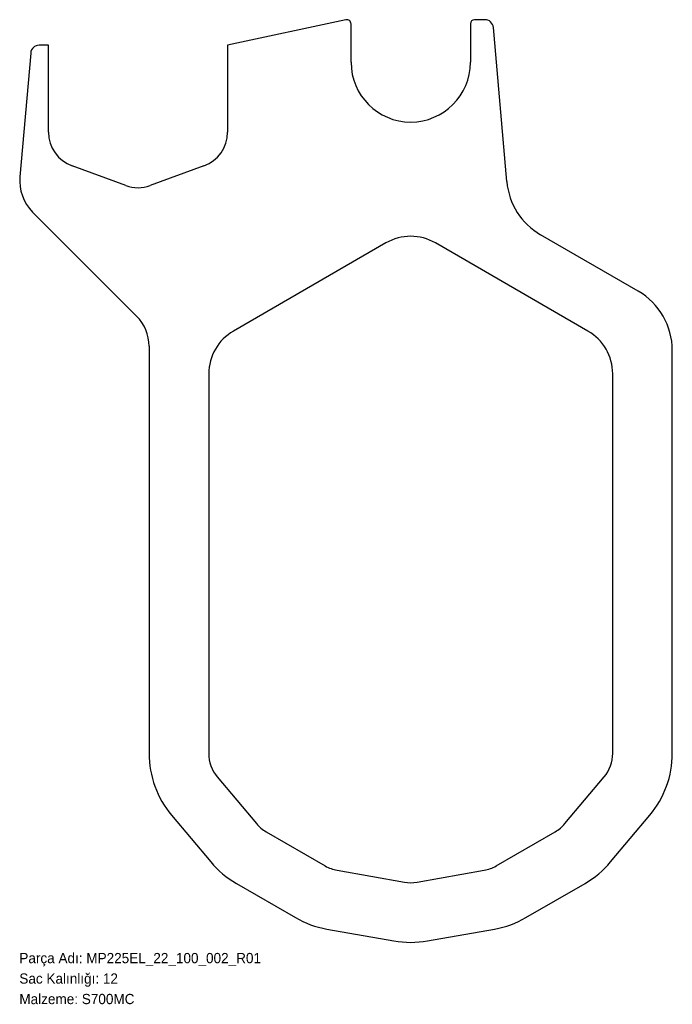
# Model space of a CAD drawing. Header units: millimetres. Extents: x 0 to 766, y -72 to 1082.
import ezdxf

# ---------------------------------------------------------------- set-up
doc = ezdxf.new("R2010")
doc.units = ezdxf.units.MM
doc.linetypes.add('SLD-Katı', pattern=[0])
doc.linetypes.add('SLD-Sürekli', pattern=[0])
doc.layers.add('METIN', color=96, linetype='SLD-Katı')
doc.styles.add('SLDTEXTSTYLE0', font='ARIAL.TTF', dxfattribs={"width": 0.948, "bigfont": 'bigfont'})
doc.styles.add('SLDTEXTSTYLE1', font='ARIAL.TTF', dxfattribs={"width": 0.948})

msp = doc.modelspace()

# ---------------------------------------------------------------- linework, layer by layer
at = {"color": 7, "linetype": 'SLD-Sürekli', "lineweight": 25}
for p, q in [((383.211484, 1082.288192), (244.262947, 1052.4)), ((389.262947, 1032.4), (389.262947, 1077.4)), ((529.262947, 1077.4), (529.262947, 1032.4)), ((546.262947, 1082.4), (534.262947, 1082.4)), ((572.042113, 892.479908), (556.224894, 1073.271557)), ((34.262947, 1052.4), (23.262947, 1052.4)), ((34.262947, 950.330125), (34.262947, 1052.4)), ((244.262947, 1052.4), (244.262947, 950.330125)), ((13.301, 1043.271557), (0.597876, 898.074186)), ((124.898101, 887.93291), (61.898101, 910.863035)), ((216.627793, 910.863035), (153.627793, 887.93291)), ((15.630447, 856.772535), (137.618286, 734.784696)), ((430.262947, 820.629473), (251.262947, 717.283775)), ((667.262947, 717.283775), (488.262947, 820.629473)), ((726.262947, 764.049147), (611.737689, 830.170335)), ((152.262947, 699.429357), (152.262947, 222.033086)), ((766.262947, 222.033086), (766.262947, 694.767115)), ((222.262947, 667.054302), (222.262947, 222.033086)), ((696.262947, 222.033086), (696.262947, 667.054302)), ((232.323036, 194.393219), (278.256383, 139.651987)), ((640.26951, 139.651987), (686.202858, 194.393219)), ((178.699925, 149.398086), (224.633272, 94.656854)), ((693.892621, 94.656854), (739.825969, 149.398086)), ((289.696294, 130.052762), (358.978326, 90.052762)), ((559.547567, 90.052762), (628.829599, 130.052762)), ((373.011455, 84.945121), (451.796075, 71.053267)), ((466.729818, 71.053267), (545.514439, 84.945121)), ((254.696294, 69.430984), (323.978326, 29.430984)), ((594.547567, 29.430984), (663.829599, 69.430984)), ((360.856082, 16.008578), (439.640703, 2.116724)), ((478.885191, 2.116724), (557.669811, 16.008578))]:
    msp.add_line(p, q, dxfattribs=at)
for centre, radius, start, end in [((384.262947, 1077.4), 5, 0, 102.139499), ((534.262947, 1077.4), 5, 90, 180), ((546.262947, 1072.4), 10, 5, 90), ((23.262947, 1042.4), 10, 90, 175), ((459.262947, 1032.4), 70, 180, 0), ((76.262947, 950.330125), 42, 180, 250), ((202.262947, 950.330125), 42, 290, 0), ((52.4, 893.542087), 52, 175, 225), ((651.737689, 899.452368), 80, 185, 240), ((139.262947, 927.4), 42, 250, 290), ((459.262947, 770.4), 58, 60, 120), ((686.262947, 694.767115), 80, 0, 60), ((102.262947, 699.429357), 50, 0, 45), ((280.262947, 667.054302), 58, 120, 180), ((638.262947, 667.054302), 58, 0, 60), ((265.262947, 222.033086), 113, 180, 220), ((265.262947, 222.033086), 43, 180, 220), ((653.262947, 222.033086), 43, 320, 0), ((653.262947, 222.033086), 113, 320, 0), ((311.196294, 167.291854), 43, 220, 240), ((607.329599, 167.291854), 43, 300, 320), ((311.196294, 167.291854), 113, 220, 240), ((607.329599, 167.291854), 113, 300, 320), ((380.478326, 127.291854), 43, 240, 260), ((538.047567, 127.291854), 43, 280, 300), ((459.262947, 113.4), 43, 260, 280), ((380.478326, 127.291854), 113, 240, 260), ((538.047567, 127.291854), 113, 280, 300), ((459.262947, 113.4), 113, 260, 280)]:
    msp.add_arc(centre, radius, start, end, dxfattribs=at)

# ---------------------------------------------------------------- texts
at = {"layer": 'METIN', "char_height": 12, "attachment_point": 1}
for s, insert, style in [('Parça Adı: MP225EL_22_100_002_R01', (0, -12.031187), 'SLDTEXTSTYLE0'), ('Sac Kalınlığı: 12', (0, -36.031187), 'SLDTEXTSTYLE0'), ('Malzeme: S700MC', (0, -60.031187), 'SLDTEXTSTYLE1')]:
    msp.add_mtext(s, dxfattribs=dict(at, insert=insert, style=style))

doc.saveas('drawing.dxf')
